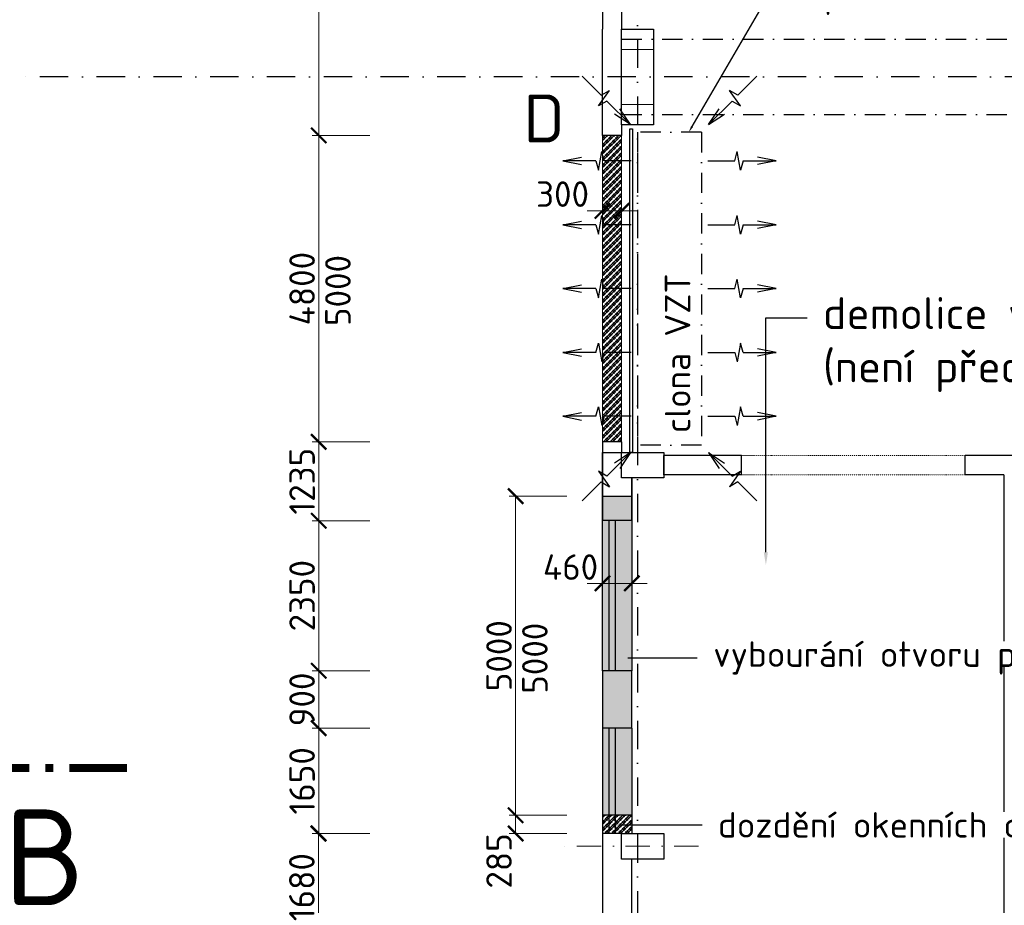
# Model space of a CAD drawing. Header units: millimetres. Extents: x -15830 to 4680139, y -28864 to 2281735.
# Tile 150 of 256: x 210250 to 225674, y 126688 to 140560. Entities that reach past the tile are written whole.
import ezdxf
from ezdxf import colors
from ezdxf.entities.mleader import LeaderData, LeaderLine
from ezdxf.enums import TextEntityAlignment as Align
from ezdxf.math import Vec2, Vec3

# ---------------------------------------------------------------- set-up
doc = ezdxf.new("R2010")
doc.units = ezdxf.units.MM
for name, pattern in [('DASHDOT', [25.4, 12.7, -6.35, 0, -6.35]), ('DIVIDE', [1.25, 0.5, -0.25, 0, -0.25, 0, -0.25]), ('ČERCHOVANÁ', [25.4, 12.7, -6.35, 0, -6.35])]:
    doc.linetypes.add(name, pattern=pattern)
doc.layers.add('0 @ 200', color=7, linetype='Continuous')
doc.layers.add('0 @ 50 (2)', color=7, linetype='Continuous')
doc.styles.add('A99_kota', font='isocpeur.ttf', dxfattribs={"height": 2})
doc.styles.add('A99_popis', font='isocpeur.ttf')
doc.styles.add('ad_popis 100', font='isocpeur.ttf', dxfattribs={"height": 200})
doc.dimstyles.new('A99_kota_200 new', dxfattribs={"dimscale": 200, "dimtxt": 2, "dimasz": 1.2, "dimexe": 0.5, "dimexo": 1.5, "dimgap": 0.3, "dimtad": 1, "dimdec": 0, "dimzin": 3, "dimdsep": 46, "dimtxsty": 'A99_kota', "dimblk": 'ARCHTICK', "dimcen": 2.5, "dimazin": 2, "dimtfac": 0.75, "dimtdec": 0, "dimtmove": 2, "dimatfit": 0, "dimfxl": 0, "dimtolj": 1, "dimtzin": 0, "dimlwd": 5, "dimlwe": 5, "dimarcsym": 0})
pattern_1 = [(45, (-86071.05, 94283.25), (-53.033009, 53.033009), []), (45, (-86035.694, 94283.25), (-53.033009, 53.033009), []), (135, (-86011.02, 94290.25), (-53.033009, -53.033009), [50, -25]), (135, (-85993.34, 94307.93), (-53.033009, -53.033009), [50, -25])]

# ---------------------------------------------------------------- blocks, each defined once
blk = doc.blocks.new('_ArchTick')
at = {"color": 0, "linetype": 'ByBlock', "const_width": 0.15}
blk.add_lwpolyline([(-0.5, -0.5), (0.5, 0.5)], dxfattribs=at)
blk = doc.blocks.new('*D385')
at = {"color": 0, "lineweight": 5, "transparency": 16777216}
for p, q in [((215734, 146168), (214834, 146168)), ((214934, 146168), (214934, 138748)), ((215734, 138748), (214834, 138748))]:
    blk.add_line(p, q, dxfattribs=at)
at = {"layer": 'Defpoints', "color": 0, "transparency": 16777216}
for p in [(219379, 146168), (214934, 138748), (219379, 138748)]:
    blk.add_point(p, dxfattribs=at)
at = {"color": 0, "lineweight": 5, "transparency": 16777216, "xscale": 240, "yscale": 240, "zscale": 240}
for p, rotation in [((214934, 146168), 90), ((214934, 138748), 270)]:
    blk.add_blockref('_ArchTick', p, dxfattribs=dict(at, rotation=rotation))
at = {"color": 0, "transparency": 16777216, "insert": (214674, 142458), "char_height": 400, "attachment_point": 5, "rotation": 90, "style": 'A99_kota'}
blk.add_mtext('\\A1;7420', dxfattribs=at)
blk = doc.blocks.new('*D386')
at = {"color": 0, "lineweight": 5, "transparency": 16777216}
for p, q in [((215734, 138748), (214834, 138748)), ((214934, 138748), (214934, 133948)), ((215734, 133948), (214834, 133948))]:
    blk.add_line(p, q, dxfattribs=at)
at = {"layer": 'Defpoints', "color": 0, "transparency": 16777216}
for p in [(219379, 138748), (214934, 133948), (219379, 133948)]:
    blk.add_point(p, dxfattribs=at)
at = {"color": 0, "lineweight": 5, "transparency": 16777216, "xscale": 240, "yscale": 240, "zscale": 240}
for p, rotation in [((214934, 138748), 90), ((214934, 133948), 270)]:
    blk.add_blockref('_ArchTick', p, dxfattribs=dict(at, rotation=rotation))
at = {"color": 0, "transparency": 16777216, "insert": (214674, 136348), "char_height": 400, "attachment_point": 5, "rotation": 90, "style": 'A99_kota'}
blk.add_mtext('\\A1;4800', dxfattribs=at)
blk = doc.blocks.new('*D387')
at = {"color": 0, "lineweight": 5, "transparency": 16777216}
for p, q in [((215734, 133948), (214834, 133948)), ((214934, 133948), (214934, 132713)), ((215734, 132713), (214834, 132713))]:
    blk.add_line(p, q, dxfattribs=at)
at = {"layer": 'Defpoints', "color": 0, "transparency": 16777216}
for p in [(219379, 133948), (214934, 132713), (219379, 132713)]:
    blk.add_point(p, dxfattribs=at)
at = {"color": 0, "lineweight": 5, "transparency": 16777216, "xscale": 240, "yscale": 240, "zscale": 240}
for p, rotation in [((214934, 133948), 90), ((214934, 132713), 270)]:
    blk.add_blockref('_ArchTick', p, dxfattribs=dict(at, rotation=rotation))
at = {"color": 0, "transparency": 16777216, "insert": (214674, 133331), "char_height": 400, "attachment_point": 5, "rotation": 90, "style": 'A99_kota'}
blk.add_mtext('\\A1;1235', dxfattribs=at)
blk = doc.blocks.new('*D388')
at = {"color": 0, "lineweight": 5, "transparency": 16777216}
for p, q in [((215734, 132713), (214834, 132713)), ((214934, 132713), (214934, 130363)), ((215734, 130363), (214834, 130363))]:
    blk.add_line(p, q, dxfattribs=at)
at = {"layer": 'Defpoints', "color": 0, "transparency": 16777216}
for p in [(219379, 132713), (214934, 130363), (218242, 130363)]:
    blk.add_point(p, dxfattribs=at)
at = {"color": 0, "lineweight": 5, "transparency": 16777216, "xscale": 240, "yscale": 240, "zscale": 240}
for p, rotation in [((214934, 132713), 90), ((214934, 130363), 270)]:
    blk.add_blockref('_ArchTick', p, dxfattribs=dict(at, rotation=rotation))
at = {"color": 0, "transparency": 16777216, "insert": (214674, 131538), "char_height": 400, "attachment_point": 5, "rotation": 90, "style": 'A99_kota'}
blk.add_mtext('\\A1;2350', dxfattribs=at)
blk = doc.blocks.new('*D389')
at = {"color": 0, "lineweight": 5, "transparency": 16777216}
for p, q in [((215734, 130363), (214834, 130363)), ((214934, 130363), (214934, 129463)), ((215734, 129463), (214834, 129463))]:
    blk.add_line(p, q, dxfattribs=at)
at = {"layer": 'Defpoints', "color": 0, "transparency": 16777216}
for p in [(218242, 130363), (214934, 129463), (218242, 129463)]:
    blk.add_point(p, dxfattribs=at)
at = {"color": 0, "lineweight": 5, "transparency": 16777216, "xscale": 240, "yscale": 240, "zscale": 240}
for p, rotation in [((214934, 130363), 90), ((214934, 129463), 270)]:
    blk.add_blockref('_ArchTick', p, dxfattribs=dict(at, rotation=rotation))
at = {"color": 0, "transparency": 16777216, "insert": (214674, 129913), "char_height": 400, "attachment_point": 5, "rotation": 90, "style": 'A99_kota'}
blk.add_mtext('\\A1;900', dxfattribs=at)
blk = doc.blocks.new('*D390')
at = {"color": 0, "lineweight": 5, "transparency": 16777216}
for p, q in [((215734, 129463), (214834, 129463)), ((214934, 129463), (214934, 127813)), ((215734, 127813), (214834, 127813))]:
    blk.add_line(p, q, dxfattribs=at)
at = {"layer": 'Defpoints', "color": 0, "transparency": 16777216}
for p in [(218242, 129463), (214934, 127813), (219379, 127813)]:
    blk.add_point(p, dxfattribs=at)
at = {"color": 0, "lineweight": 5, "transparency": 16777216, "xscale": 240, "yscale": 240, "zscale": 240}
for p, rotation in [((214934, 129463), 90), ((214934, 127813), 270)]:
    blk.add_blockref('_ArchTick', p, dxfattribs=dict(at, rotation=rotation))
at = {"color": 0, "transparency": 16777216, "insert": (214674, 128638), "char_height": 400, "attachment_point": 5, "rotation": 90, "style": 'A99_kota'}
blk.add_mtext('\\A1;1650', dxfattribs=at)
blk = doc.blocks.new('*D391')
at = {"color": 0, "lineweight": 5, "transparency": 16777216}
for p, q in [((215730, 127813), (214830, 127813)), ((214930, 127813), (214930, 126133)), ((215730, 126133), (214830, 126133))]:
    blk.add_line(p, q, dxfattribs=at)
at = {"layer": 'Defpoints', "color": 0, "transparency": 16777216}
for p in [(219379, 127813), (214930, 126133), (219379, 126133)]:
    blk.add_point(p, dxfattribs=at)
at = {"color": 0, "lineweight": 5, "transparency": 16777216, "xscale": 240, "yscale": 240, "zscale": 240}
for p, rotation in [((214930, 127813), 90), ((214930, 126133), 270)]:
    blk.add_blockref('_ArchTick', p, dxfattribs=dict(at, rotation=rotation))
at = {"color": 0, "transparency": 16777216, "insert": (214670, 126973), "char_height": 400, "attachment_point": 5, "rotation": 90, "style": 'A99_kota'}
blk.add_mtext('\\A1;1680', dxfattribs=at)
blk = doc.blocks.new('*U672')
at = {"color": 0, "linetype": 'ByBlock', "const_width": 0.63}
for points in [[(-12.15, 0), (-7.65, 0)], [(-6.39, 0), (-5.76, 0)], [(-4.5, 0), (0, 0)]]:
    blk.add_lwpolyline(points, dxfattribs=at)
at = {"color": 0, "linetype": 'ByBlock', "style": 'A99_popis'}
blk.add_attdef('OZNŘ_1K', (-9.632, -10.73), '', height=5, dxfattribs=at)
at = {"color": 0, "linetype": 'ByBlock', "style": 'A99_popis', "flags": 12}
blk.add_attdef('OZNŘ_2K', text='', height=5, dxfattribs=at).set_placement((777.232, -10.722), align=Align.RIGHT)
blk = doc.blocks.new('*D567')
at = {"color": 0, "lineweight": 5, "transparency": 16777216}
for p, q in [((218819, 133098), (217919, 133098)), ((218019, 128098), (218019, 133098)), ((218819, 128098), (217919, 128098))]:
    blk.add_line(p, q, dxfattribs=at)
at = {"layer": 'Defpoints', "color": 0, "transparency": 16777216}
for p in [(218019, 133098), (219379, 133098), (219379, 128098)]:
    blk.add_point(p, dxfattribs=at)
at = {"color": 0, "lineweight": 5, "transparency": 16777216, "xscale": 240, "yscale": 240, "zscale": 240}
for p, rotation in [((218019, 133098), 90), ((218019, 128098), 270)]:
    blk.add_blockref('_ArchTick', p, dxfattribs=dict(at, rotation=rotation))
at = {"color": 0, "transparency": 16777216, "insert": (217759, 130598), "char_height": 400, "attachment_point": 5, "rotation": 90, "style": 'A99_kota'}
blk.add_mtext('\\A1;5000', dxfattribs=at)
blk = doc.blocks.new('*D146')
at = {"color": 0, "lineweight": 5, "transparency": 16777216}
for p, q in [((219379, 132046), (219379, 131631)), ((219379, 131731), (219139, 131731)), ((219379, 131731), (219839, 131731)), ((219839, 131731), (219839, 131831)), ((219839, 131731), (220079, 131731))]:
    blk.add_line(p, q, dxfattribs=at)
at = {"layer": 'Defpoints', "color": 0, "transparency": 16777216}
for p in [(219379, 132346), (219839, 131731), (219839, 131731)]:
    blk.add_point(p, dxfattribs=at)
at = {"color": 0, "lineweight": 5, "transparency": 16777216, "xscale": 240, "yscale": 240, "zscale": 240}
blk.add_blockref('_ArchTick', (219379, 131731), dxfattribs=at)
at = {"color": 0, "lineweight": 5, "transparency": 16777216, "xscale": 240, "yscale": 240, "zscale": 240, "rotation": 180}
blk.add_blockref('_ArchTick', (219839, 131731), dxfattribs=at)
at = {"color": 0, "transparency": 16777216, "insert": (218879, 131986), "char_height": 400, "attachment_point": 5, "style": 'A99_kota'}
blk.add_mtext('\\A1;460', dxfattribs=at)
blk = doc.blocks.new('*D636')
at = {"color": 0, "lineweight": 5, "transparency": 16777216}
for p, q in [((218819, 128098), (217919, 128098)), ((218019, 128098), (218019, 127813)), ((218819, 127813), (217919, 127813))]:
    blk.add_line(p, q, dxfattribs=at)
at = {"layer": 'Defpoints', "color": 0, "transparency": 16777216}
for p in [(219379, 128098), (218019, 127813), (219379, 127813)]:
    blk.add_point(p, dxfattribs=at)
at = {"color": 0, "lineweight": 5, "transparency": 16777216, "xscale": 240, "yscale": 240, "zscale": 240}
for p, rotation in [((218019, 128098), 90), ((218019, 127813), 270)]:
    blk.add_blockref('_ArchTick', p, dxfattribs=dict(at, rotation=rotation))
at = {"color": 0, "transparency": 16777216, "insert": (217759, 127383), "char_height": 400, "attachment_point": 5, "rotation": 90, "style": 'A99_kota'}
blk.add_mtext('\\A1;285', dxfattribs=at)
blk = doc.blocks.new('*D637')
at = {"color": 0, "lineweight": 5, "transparency": 16777216}
for p, q in [((219379, 138366), (219379, 137466)), ((219679, 138366), (219679, 137466)), ((219379, 137566), (219139, 137566)), ((219679, 137566), (219379, 137566)), ((219679, 137566), (219919, 137566))]:
    blk.add_line(p, q, dxfattribs=at)
at = {"layer": 'Defpoints', "color": 0, "transparency": 16777216}
for p in [(219379, 138748), (219679, 138748), (219379, 137566)]:
    blk.add_point(p, dxfattribs=at)
at = {"color": 0, "lineweight": 5, "transparency": 16777216, "xscale": 240, "yscale": 240, "zscale": 240}
blk.add_blockref('_ArchTick', (219379, 137566), dxfattribs=at)
at = {"color": 0, "lineweight": 5, "transparency": 16777216, "xscale": 240, "yscale": 240, "zscale": 240, "rotation": 180}
blk.add_blockref('_ArchTick', (219679, 137566), dxfattribs=at)
at = {"color": 0, "transparency": 16777216, "insert": (218754, 137828), "char_height": 400, "attachment_point": 5, "style": 'A99_kota'}
blk.add_mtext('\\A1;300', dxfattribs=at)
blk = doc.blocks.new('*U719')
at = {"layer": '0 @ 200', "linetype": 'Continuous', "lineweight": 0, "transparency": 33554687}
h = blk.add_hatch(dxfattribs=at)
h.set_pattern_fill('ZDIVO-PLYNOSILIK', color=150, scale=25)
h.set_pattern_definition(pattern_1)
h.paths.add_polyline_path([(219379, 128098), (219839, 128098), (219839, 127813), (219379, 127813)])
at = {"layer": '0 @ 50 (2)', "linetype": 'Continuous', "lineweight": 0, "transparency": 33554687}
h = blk.add_hatch(dxfattribs=at)
h.set_pattern_fill('ZDIVO-PLYNOSILIK', color=150, scale=25)
h.set_pattern_definition(pattern_1)
h.paths.add_polyline_path([(219379, 128098), (219839, 128098), (219839, 127813), (219379, 127813)])
blk = doc.blocks.new('*U720')
at = {"layer": '0 @ 200', "linetype": 'Continuous', "lineweight": 0, "transparency": 33554687}
h = blk.add_hatch(dxfattribs=at)
h.set_pattern_fill('ZDIVO-PLYNOSILIK', color=150, scale=25)
h.set_pattern_definition(pattern_1)
h.paths.add_polyline_path([(219379, 138748), (219679, 138748), (219679, 133948), (219379, 133948)])
at = {"layer": '0 @ 50 (2)', "linetype": 'Continuous', "lineweight": 0, "transparency": 33554687}
h = blk.add_hatch(dxfattribs=at)
h.set_pattern_fill('ZDIVO-PLYNOSILIK', color=150, scale=25)
h.set_pattern_definition(pattern_1)
h.paths.add_polyline_path([(219379, 138748), (219679, 138748), (219679, 133948), (219379, 133948)])

msp = doc.modelspace()

# ---------------------------------------------------------------- hatches: boundary and pattern name
at = {"layer": '0 @ 200', "linetype": 'Continuous', "lineweight": 0, "transparency": 33554687}
h = msp.add_hatch(dxfattribs=at)
h.set_pattern_fill('ZDIVO-PLYNOSILIK', color=23, scale=20)
h.set_pattern_definition([(45, (-86071.05, 94283.25), (-42.426407, 42.426407), []), (45, (-86042.765, 94283.25), (-42.426407, 42.426407), []), (135, (-86023.026, 94288.85), (-42.426407, -42.426407), [40, -20]), (135, (-86008.883, 94302.99), (-42.426407, -42.426407), [40, -20])])
h.paths.add_polyline_path([(219378.95, 133098.252), (219838.95, 133098.252), (219838.95, 128098.252), (219378.95, 128098.252)])

# ---------------------------------------------------------------- linework, layer by layer
at = {"linetype": 'DASHDOT', "ltscale": 35}
for p, q in [((219928.95, 194483.252), (219928.95, 120933.252)), ((401278.571, 139663.252), (210328.95, 139663.252))]:
    msp.add_line(p, q, dxfattribs=at)
for p, q in [((219378.95, 146168.252), (219378.95, 140413.252)), ((219678.95, 145483.252), (219678.95, 140413.252)), ((219378.95, 138748.252), (219378.95, 140413.252)), ((219058.843, 139675.04), (219357.613, 139376.27)), ((221799.058, 139675.04), (221500.288, 139376.27)), ((219318.378, 139208.676), (219488.737, 139451.974)), ((219357.613, 139376.27), (219488.737, 139451.974)), ((221539.523, 139208.676), (221369.163, 139451.974)), ((221500.288, 139376.27), (221369.163, 139451.974)), ((219449.502, 139284.381), (219318.378, 139208.676)), ((219449.502, 139284.381), (219817.215, 138916.668)), ((221408.399, 139284.381), (221040.686, 138916.668)), ((221408.399, 139284.381), (221539.523, 139208.676)), ((219817.215, 138916.668), (219651.752, 139164.862)), ((221040.686, 138916.668), (221206.149, 139164.862)), ((219817.215, 138916.668), (219569.021, 139082.131)), ((221040.686, 138916.668), (221288.88, 139082.131)), ((219678.95, 138748.252), (219378.95, 138748.252)), ((219678.95, 133948.252), (219378.95, 133948.252)), ((219378.95, 133948.252), (219378.95, 132713.252)), ((219378.95, 132713.252), (219378.95, 133783.252)), ((219449.502, 133412.124), (219817.215, 133779.837)), ((219817.215, 133779.837), (219569.021, 133614.374)), ((219817.215, 133779.837), (219651.752, 133531.642)), ((221408.399, 133412.124), (221040.686, 133779.837)), ((221040.686, 133779.837), (221288.88, 133614.374)), ((221040.686, 133779.837), (221206.149, 133531.642)), ((219318.378, 133487.828), (219488.737, 133244.53)), ((219449.502, 133412.124), (219318.378, 133487.828)), ((220338.95, 133433.252), (220338.95, 133383.252)), ((221539.523, 133487.828), (221369.163, 133244.53)), ((219058.843, 133021.464), (219357.613, 133320.235)), ((219357.613, 133320.235), (219488.737, 133244.53)), ((219838.95, 132713.252), (219838.95, 133383.252)), ((220338.95, 133383.252), (219838.95, 133383.252)), ((219838.95, 133383.252), (219838.95, 132713.252)), ((221500.288, 133320.235), (221369.163, 133244.53)), ((221799.058, 133021.464), (221500.288, 133320.235)), ((219838.95, 132713.252), (219378.95, 132713.252)), ((219378.95, 130363.252), (219378.95, 132713.252)), ((219838.95, 132713.252), (219378.95, 132713.252)), ((219838.95, 132713.252), (219838.95, 130363.252)), ((219378.95, 130363.252), (219378.95, 129463.252)), ((219838.95, 130363.252), (219378.95, 130363.252)), ((219838.95, 129463.252), (219838.95, 130363.252)), ((219838.95, 129463.252), (219378.95, 129463.252)), ((219378.95, 129463.252), (219378.95, 127813.252)), ((219378.95, 128098.252), (219378.95, 126133.252))]:
    msp.add_line(p, q)
at = {"linetype": 'ČERCHOVANÁ', "ltscale": 25}
for p, q in [((219678.95, 140253.252), (364728.95, 140253.252)), ((219678.95, 139073.252), (364728.95, 139073.252)), ((220928.95, 138798.252), (219928.95, 138798.252)), ((219928.95, 138798.252), (219928.95, 133898.252)), ((220928.95, 138798.252), (220928.95, 133898.252)), ((220928.95, 133898.252), (219928.95, 133898.252))]:
    msp.add_line(p, q, dxfattribs=at)
at = {"lineweight": 9, "ltscale": 2}
msp.add_line((219678.95, 139233.252), (220178.95, 139233.252), dxfattribs=at)
msp.add_line((219678.95, 139233.252), (220178.95, 139233.252), dxfattribs=at)
at = {"color": 5, "linetype": 'Continuous', "lineweight": 5, "ltscale": 0.5}
msp.add_line((219378.95, 133948.252), (219378.95, 138748.252), dxfattribs=at)
at = {"ltscale": 0.5}
for p, q in [((218756.45, 138348.252), (219048.95, 138406.752)), ((219315.662, 138202.002), (219367.238, 138494.502)), ((219406.426, 138348.252), (219367.238, 138494.502)), ((221451.475, 138348.252), (221490.662, 138494.502)), ((221542.238, 138202.002), (221490.662, 138494.502)), ((222101.45, 138348.252), (221808.95, 138406.752)), ((219276.475, 138348.252), (218756.45, 138348.252)), ((218756.45, 138348.252), (219048.95, 138289.752)), ((219276.475, 138348.252), (219315.662, 138202.002)), ((219828.95, 138348.252), (219406.426, 138348.252)), ((221028.95, 138348.252), (221451.475, 138348.252)), ((221581.426, 138348.252), (221542.238, 138202.002)), ((221581.426, 138348.252), (222101.45, 138348.252)), ((222101.45, 138348.252), (221808.95, 138289.752)), ((219315.662, 137202.002), (219367.238, 137494.502)), ((219406.426, 137348.252), (219367.238, 137494.502)), ((221451.475, 137348.252), (221490.662, 137494.502)), ((221542.238, 137202.002), (221490.662, 137494.502)), ((218756.45, 137348.252), (219048.95, 137406.752)), ((219276.475, 137348.252), (218756.45, 137348.252)), ((218756.45, 137348.252), (219048.95, 137289.752)), ((219276.475, 137348.252), (219315.662, 137202.002)), ((219828.95, 137348.252), (219406.426, 137348.252)), ((221028.95, 137348.252), (221451.475, 137348.252)), ((221581.426, 137348.252), (221542.238, 137202.002)), ((221581.426, 137348.252), (222101.45, 137348.252)), ((222101.45, 137348.252), (221808.95, 137406.752)), ((222101.45, 137348.252), (221808.95, 137289.752)), ((218756.45, 136348.252), (219048.95, 136406.752)), ((219276.475, 136348.252), (218756.45, 136348.252)), ((218756.45, 136348.252), (219048.95, 136289.752)), ((219276.475, 136348.252), (219315.662, 136202.002)), ((219315.662, 136202.002), (219367.238, 136494.502)), ((219406.426, 136348.252), (219367.238, 136494.502)), ((219828.95, 136348.252), (219406.426, 136348.252)), ((221028.95, 136348.252), (221451.475, 136348.252)), ((221451.475, 136348.252), (221490.662, 136494.502)), ((221542.238, 136202.002), (221490.662, 136494.502)), ((221581.426, 136348.252), (221542.238, 136202.002)), ((221581.426, 136348.252), (222101.45, 136348.252)), ((222101.45, 136348.252), (221808.95, 136406.752)), ((222101.45, 136348.252), (221808.95, 136289.752)), ((219276.475, 135348.252), (219315.662, 135494.502)), ((219315.662, 135494.502), (219367.238, 135202.002)), ((221542.238, 135494.502), (221490.662, 135202.002)), ((221581.426, 135348.252), (221542.238, 135494.502)), ((218756.45, 135348.252), (219048.95, 135406.752)), ((219276.475, 135348.252), (218756.45, 135348.252)), ((218756.45, 135348.252), (219048.95, 135289.752)), ((219406.426, 135348.252), (219367.238, 135202.002)), ((219828.95, 135348.252), (219406.426, 135348.252)), ((221028.95, 135348.252), (221451.475, 135348.252)), ((221451.475, 135348.252), (221490.662, 135202.002)), ((221581.426, 135348.252), (222101.45, 135348.252)), ((222101.45, 135348.252), (221808.95, 135406.752)), ((222101.45, 135348.252), (221808.95, 135289.752)), ((218756.45, 134348.252), (219048.95, 134406.752)), ((219276.475, 134348.252), (218756.45, 134348.252)), ((218756.45, 134348.252), (219048.95, 134289.752)), ((219276.475, 134348.252), (219315.662, 134494.502)), ((219315.662, 134494.502), (219367.238, 134202.002)), ((219406.426, 134348.252), (219367.238, 134202.002)), ((219828.95, 134348.252), (219406.426, 134348.252)), ((221028.95, 134348.252), (221451.475, 134348.252)), ((221451.475, 134348.252), (221490.662, 134202.002)), ((221542.238, 134494.502), (221490.662, 134202.002)), ((221581.426, 134348.252), (221542.238, 134494.502)), ((221581.426, 134348.252), (222101.45, 134348.252)), ((222101.45, 134348.252), (221808.95, 134406.752)), ((222101.45, 134348.252), (221808.95, 134289.752))]:
    msp.add_line(p, q, dxfattribs=at)
at = {"color": 23}
for p, q in [((221558.95, 133733.252), (220338.95, 133733.252)), ((221558.95, 133433.252), (221558.95, 133733.252)), ((225968.95, 133733.252), (225058.95, 133733.252)), ((225058.95, 133433.252), (225058.95, 133733.252)), ((221558.95, 133433.252), (220338.95, 133433.252)), ((221408.399, 133412.124), (221539.523, 133487.828)), ((225668.95, 133433.252), (225058.95, 133433.252)), ((225668.95, 133433.252), (225668.95, 121073.252)), ((219478.95, 132713.252), (219478.95, 130363.252)), ((219578.95, 132713.252), (219578.95, 130363.252)), ((219478.95, 129463.252), (219478.95, 127813.252)), ((219578.95, 129463.252), (219578.95, 127813.252))]:
    msp.add_line(p, q, dxfattribs=at)
at = {"color": 23, "linetype": 'DIVIDE', "lineweight": 9, "ltscale": 25}
for p, q in [((221558.95, 133733.252), (225058.95, 133733.252)), ((221558.95, 133433.252), (225058.95, 133433.252))]:
    msp.add_line(p, q, dxfattribs=at)
at = {"ltscale": 2}
msp.add_line((219678.95, 127813.252), (219378.95, 127813.252), dxfattribs=at)
at = {"linetype": 'Continuous', "ltscale": 2}
msp.add_lwpolyline([(220178.95, 138913.252), (219678.95, 138913.252), (219678.95, 140413.252), (220178.95, 140413.252)], close=True, dxfattribs=at)
msp.add_lwpolyline([(220178.95, 138913.252), (219678.95, 138913.252), (219678.95, 140413.252), (220178.95, 140413.252)], close=True, dxfattribs=at)
at = {"linetype": 'Continuous', "lineweight": 20, "ltscale": 2}
for points in [[(219678.95, 140413.252), (220178.95, 140413.252), (220178.95, 140093.252), (219678.95, 140093.252)], [(219678.95, 139233.252), (220178.95, 139233.252), (220178.95, 138913.252), (219678.95, 138913.252)]]:
    msp.add_lwpolyline(points, close=True, dxfattribs=at)
for points in [[(219678.95, 138913.252), (219678.95, 138748.252)], [(219678.95, 133948.252), (219678.95, 133783.252)], [(219378.95, 133783.252), (219778.95, 133783.252)], [(219838.95, 133383.252), (219678.95, 133383.252), (219678.95, 133783.252)], [(219678.95, 133783.252), (220338.95, 133783.252), (220338.95, 133383.252), (219838.95, 133383.252)], [(219778.95, 133783.252), (220338.95, 133783.252), (220338.95, 133733.252)], [(220338.95, 133433.252), (220338.95, 133733.252)], [(219838.95, 128098.252), (219378.95, 128098.252)], [(219838.95, 128098.252), (219838.95, 127813.252)], [(219838.95, 127813.252), (220338.95, 127813.252), (220338.95, 127413.252), (219838.95, 127413.252)], [(219838.95, 126133.252), (219838.95, 127413.252)]]:
    msp.add_lwpolyline(points)
at = {"color": 23}
msp.add_lwpolyline([(219848.95, 133778.252), (219808.95, 133778.252), (219808.95, 138848.252), (219848.95, 138848.252)], close=True, dxfattribs=at)
at = {"color": 5, "linetype": 'Continuous', "lineweight": 5, "ltscale": 0.5}
msp.add_lwpolyline([(219678.95, 138748.252), (219678.95, 133948.252)], dxfattribs=at)
at = {"ltscale": 2}
for points in [[(220338.95, 133383.252), (219678.95, 133383.252), (219678.95, 133783.252), (220338.95, 133783.252)], [(220338.95, 127413.252), (219678.95, 127413.252), (219678.95, 127813.252), (220338.95, 127813.252)]]:
    msp.add_lwpolyline(points, close=True, dxfattribs=at)
at = {"color": 23}
msp.add_lwpolyline([(219378.95, 133098.252), (219838.95, 133098.252)], dxfattribs=at)
at = {"ltscale": 2}
msp.add_lwpolyline([(219838.95, 129463.252), (219838.95, 128098.252)], dxfattribs=at)
at = {"linetype": 'DASHDOT', "lineweight": 5, "ltscale": 30}
msp.add_lwpolyline([(220883.95, 127613.252), (218686.45, 127613.252)], dxfattribs=at)

# ---------------------------------------------------------------- block references
for name in ['*U720', '*U719']:
    msp.add_blockref(name, (0, 0))
ref = msp.add_blockref('*U672', (211928.95, 128838.252), dxfattribs=dict(xscale=200, yscale=200, zscale=200))
ref.add_attrib('OZNŘ_1K', 'B', (210002.452, 126692.242), dxfattribs={"color": 0, "linetype": 'ByBlock', "height": 1500, "style": 'A99_popis'})

# ---------------------------------------------------------------- texts
at = {"color": 1, "lineweight": 0, "insert": (218140.453, 139388.252), "char_height": 750, "attachment_point": 1, "style": 'ad_popis 100', "bg_fill": 3, "box_fill_scale": 1, "bg_fill_color": 256, "bg_fill_transparency": 0}
msp.add_mtext_dynamic_manual_height_columns('D', width=750, gutter_width=1000, heights=[0], dxfattribs=at)
at = {"layer": '0 @ 200', "style": 'A99_kota'}
for s, p in [('5000', (215435.107, 136318.252)), ('clona VZT', (220756.45, 135335.752)), ('5000', (218520.107, 130558.252))]:
    msp.add_text(s, height=400, rotation=90, dxfattribs=at).set_placement(p, align=Align.CENTER)

# ---------------------------------------------------------------- dimensions: what is measured, and where the dimension line sits
at = {"layer": '0 @ 200'}
for base, p1, p2, override, picture, middle in [((214933.95, 132713.252), (219378.95, 133948.252), (219378.95, 132713.252), {"dimscale": 200, "dimtix": 1, "dimtofl": 1, "dimtmove": 1, "dimatfit": 1}, '*D387', (214673.95, 133330.752)), ((218018.95, 133098.252), (219378.95, 128098.252), (219378.95, 133098.252), {"dimscale": 200, "dimtix": 1, "dimtofl": 1, "dimtmove": 2, "dimatfit": 3}, '*D567', (217758.95, 130598.252)), ((214933.95, 130363.252), (219378.95, 132713.252), (218241.645, 130363.252), {"dimscale": 200, "dimtix": 1, "dimtofl": 1, "dimtmove": 1, "dimatfit": 1}, '*D388', (214673.95, 131538.252)), ((214933.95, 129463.252), (218241.645, 130363.252), (218241.645, 129463.252), {"dimscale": 200, "dimtix": 1, "dimtofl": 1, "dimtmove": 1, "dimatfit": 1}, '*D389', (214673.95, 129913.252)), ((214933.95, 127813.252), (218241.645, 129463.252), (219378.95, 127813.252), {"dimscale": 200, "dimtix": 1, "dimtofl": 1, "dimtmove": 1, "dimatfit": 1}, '*D390', (214673.95, 128638.252)), ((214929.699, 126133.252), (219378.95, 127813.252), (219378.95, 126133.252), {"dimscale": 200, "dimtix": 1, "dimtofl": 1, "dimtmove": 1, "dimatfit": 1}, '*D391', (214669.699, 126973.252))]:
    dim = msp.add_linear_dim(base=base, p1=p1, p2=p2, angle=90, dimstyle='A99_kota_200 new', override=override, dxfattribs=at)
    dim.commit()
    dim.dimension.update_dxf_attribs({"geometry": picture, "text_midpoint": middle})
dim = msp.add_linear_dim(base=(219838.95, 131730.752), p1=(219378.95, 132345.752), p2=(219838.95, 131730.752), dimstyle='A99_kota_200 new', override={"dimscale": 200, "dimtix": 0, "dimtofl": 1, "dimtmove": 2, "dimatfit": 0}, dxfattribs=at)
dim.commit()
dim.dimension.update_dxf_attribs({"geometry": '*D146', "text_midpoint": (218878.95, 131985.752), "dimtype": 160})
dim = msp.add_linear_dim(base=(218018.95, 127813.252), p1=(219378.95, 128098.252), p2=(219378.95, 127813.252), angle=90, dimstyle='A99_kota_200 new', override={"dimscale": 200, "dimtix": 1, "dimtofl": 1, "dimtmove": 2, "dimatfit": 3}, dxfattribs=at)
dim.commit()
dim.dimension.update_dxf_attribs({"geometry": '*D636', "text_midpoint": (217758.95, 127383.252), "dimtype": 160})

# ---------------------------------------------------------------- next in the draw order: dimensions: what is measured, and where the dimension line sits
for base, p1, p2, picture, middle in [((214933.95, 138748.252), (219378.95, 146168.252), (219378.95, 138748.252), '*D385', (214673.95, 142458.252)), ((214933.95, 133948.252), (219378.95, 138748.252), (219378.95, 133948.252), '*D386', (214673.95, 136348.252))]:
    dim = msp.add_linear_dim(base=base, p1=p1, p2=p2, angle=90, dimstyle='A99_kota_200 new', override={"dimscale": 200, "dimtix": 1, "dimtofl": 1, "dimtmove": 1, "dimatfit": 1}, dxfattribs=at)
    dim.commit()
    dim.dimension.update_dxf_attribs({"geometry": picture, "text_midpoint": middle})
dim = msp.add_linear_dim(base=(219378.95, 137565.752), p1=(219678.95, 138748.252), p2=(219378.95, 138748.252), dimstyle='A99_kota_200 new', override={"dimscale": 200, "dimtix": 1, "dimtofl": 1, "dimtmove": 1, "dimatfit": 1}, dxfattribs=at)
dim.commit()
dim.dimension.update_dxf_attribs({"geometry": '*D637', "text_midpoint": (218753.95, 137568.252), "dimtype": 160})

# ---------------------------------------------------------------- next in the draw order: leaders
at = {"layer": '0 @ 200', "lineweight": 9}
ml = msp.add_multileader_mtext('Standard', dxfattribs=at)
ml.set_content('\\A1;{\\C256;přesun VZT clony (II. etapa)}', color=1, style='A99_popis')
ml.set_leader_properties(color=256, linetype='ByLayer', lineweight=-1)
ml.build(insert=Vec2(0, 0))
ml.multileader.update_dxf_attribs({"dogleg_length": 3.225, "arrow_head_size": 100, "scale": 200})
ctx = ml.context
ctx.base_point, ctx.scale, ctx.char_height, ctx.arrow_head_size, ctx.landing_gap_size, ctx.plane_origin = Vec3(222598.95, 140895.601), 200, 400, 100, 250, Vec3(218343.95, 133259.961)
notes = []
notes.append((ctx, [(0, (1, 1, 0), (221953.95, 140895.601), (1, 0), 645, [(0, [(220731.45, 138798.252)], 0, [])])]))
ctx.mtext.insert, ctx.mtext.width, ctx.mtext.defined_height, ctx.mtext.flow_direction = Vec3(222848.95, 141155.601), 8159.94305, 8.467, 5
ctx.mtext.has_bg_fill, ctx.mtext.bg_color, ctx.mtext.bg_scale_factor, ctx.mtext.bg_transparency, ctx.mtext.use_window_bg_color = 1, -1073741824, 1, 0, 1
ml = msp.add_multileader_mtext('Standard', dxfattribs=at)
ml.set_content('\\A1;{\\fISOCPEUR|b1|i0|c238|p34;\\C256;demolice vestavby (SO 02) - II. etapa\\P\\fISOCPEUR|b0|i0|c238|p34;(není předmětěm této projektové dokumentace)}', color=1, style='A99_popis')
ml.set_leader_properties(color=256, linetype='ByLayer', lineweight=-1)
ml.build(insert=Vec2(0, 0))
ml.multileader.update_dxf_attribs({"dogleg_length": 3.225, "arrow_head_size": 200, "scale": 200})
ctx = ml.context
ctx.base_point, ctx.scale, ctx.char_height, ctx.arrow_head_size, ctx.landing_gap_size, ctx.plane_origin = Vec3(222583.95, 135888.252), 200, 500, 200, 250, Vec3(228553.95, 131392.228)
notes.append((ctx, [(0, (1, 1, 0), (221938.95, 135888.252), (1, 0), 645, [(0, [(221938.95, 132018.252)], 0, [])])]))
ctx.mtext.insert, ctx.mtext.width, ctx.mtext.flow_direction = Vec3(222833.95, 136213.252), 17024.30051, 5
ctx.mtext.has_bg_fill, ctx.mtext.bg_color, ctx.mtext.bg_scale_factor, ctx.mtext.bg_transparency, ctx.mtext.use_window_bg_color = 1, -1073741824, 1, 0, 1
ml = msp.add_multileader_mtext('Standard', dxfattribs=at)
ml.set_content('\\A1;{\\C256;vybourání otvoru pro nová vrata}', color=1, style='A99_popis')
ml.set_leader_properties(color=256, linetype='ByLayer', lineweight=-1)
ml.build(insert=Vec2(0, 0))
ml.multileader.update_dxf_attribs({"dogleg_length": 3.225, "arrow_head_size": 200, "scale": 200})
ctx = ml.context
ctx.base_point, ctx.scale, ctx.char_height, ctx.arrow_head_size, ctx.landing_gap_size, ctx.plane_origin = Vec3(220863.95, 130563.101), 200, 400, 200, 250, Vec3(218343.95, 122927.461)
notes.append((ctx, [(0, (1, 1, 0), (220218.95, 130563.101), (1, 0), 645, [(0, [(219578.95, 130563.183)], 0, [])])]))
ctx.mtext.insert, ctx.mtext.width, ctx.mtext.flow_direction = Vec3(221113.95, 130823.101), 4238.98184, 5
ctx.mtext.has_bg_fill, ctx.mtext.bg_color, ctx.mtext.bg_scale_factor, ctx.mtext.bg_transparency, ctx.mtext.use_window_bg_color = 1, -1073741824, 1, 0, 1
ml = msp.add_multileader_mtext('Standard', dxfattribs=at)
ml.set_content('\\A1;{\\C256;dozdění okenních otvorů}', color=1, style='A99_popis')
ml.set_leader_properties(color=256, linetype='ByLayer', lineweight=-1)
ml.build(insert=Vec2(0, 0))
ml.multileader.update_dxf_attribs({"dogleg_length": 3.225, "arrow_head_size": 200, "scale": 200})
ctx = ml.context
ctx.base_point, ctx.scale, ctx.char_height, ctx.arrow_head_size, ctx.landing_gap_size, ctx.plane_origin = Vec3(220938.95, 127948.252), 200, 400, 200, 250, Vec3(223978.95, 117102.461)
notes.append((ctx, [(0, (1, 1, 0), (220293.95, 127948.252), (1, 0), 645, [(0, [(219478.95, 127948.485)], 0, [])])]))
ctx.mtext.insert, ctx.mtext.width, ctx.mtext.defined_height, ctx.mtext.flow_direction = Vec3(221188.95, 128148.252), 4425, 8.467, 5
ctx.mtext.has_bg_fill, ctx.mtext.bg_color, ctx.mtext.bg_scale_factor, ctx.mtext.bg_transparency, ctx.mtext.use_window_bg_color = 1, -1073741824, 1, 0, 1
for ctx, leaders in notes:
    for number, flags, end, landing, length, lines in leaders:
        leader = LeaderData()
        leader.index, (leader.has_last_leader_line, leader.has_dogleg_vector, leader.attachment_direction) = number, flags
        leader.last_leader_point, leader.dogleg_vector, leader.dogleg_length = Vec3(end), Vec3(landing), length
        for number, points, colour, breaks in lines:
            line = LeaderLine()
            line.index, line.vertices, line.color, line.breaks = number, Vec3.list(points), colors.encode_raw_color(colour), breaks
            leader.lines.append(line)
        ctx.leaders.append(leader)

doc.saveas('drawing.dxf')
